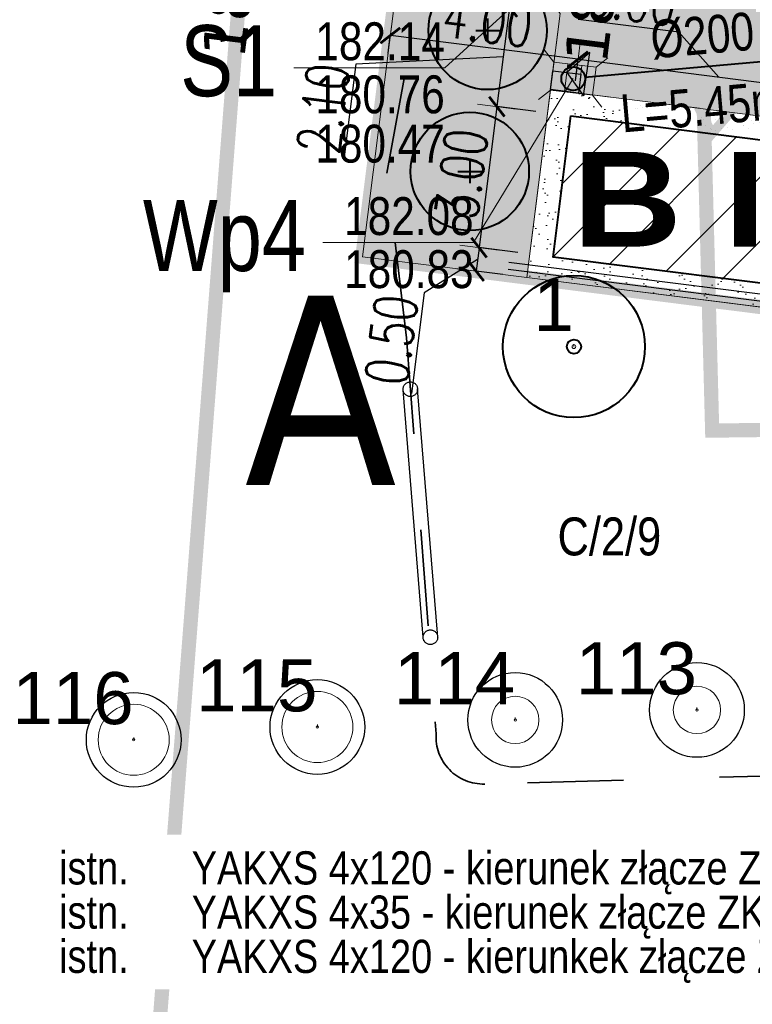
# Model space of a CAD drawing. Header units: millimetres. Extents: x 0 to 6566002, y 0 to 5716629.
# Tile 65 of 99: x 6564828 to 6564843, y 5715897 to 5715918. Entities that reach past the tile are written whole.
import ezdxf
from ezdxf import colors
from ezdxf.entities.mleader import LeaderData, LeaderLine
from ezdxf.enums import TextEntityAlignment as Align
from ezdxf.math import Vec2, Vec3

# ---------------------------------------------------------------- set-up
doc = ezdxf.new("R2010")
doc.units = ezdxf.units.MM
for name, pattern in [('CONTINOUS', [0]), ('DASHDOT', [25.4, 12.7, -6.35, 0, -6.35]), ('DASHED', [19.05, 12.7, -6.35]), ('JIS_02_1.0', [40.64, 20.32, -20.32])]:
    doc.linetypes.add(name, pattern=pattern)
for name, color, linetype, lineweight in [('!! KFC - IS - wpust', 64, 'Continuous', 15), ('!IS-KD_OPIS', 64, 'Continuous', 13), ('!IS-KS_OPIS RZĘDNYCH ET.2', 36, 'CONTINOUS', 9), ('!IS-W-OPIS RZĘDNYCH', 160, 'Continuous', 13), ('_DOO-inwentaryzacja', 108, 'Continuous', 18), ('IS-KD', 64, 'kd_LINE', 40), ('MBC_budynki', 70, 'Continuous', 40), ('MBC_krawezniki', 42, 'Continuous', 20), ('MBC_obszary', 143, 'Continuous', 5), ('MBC_opisy_PZT', 255, 'Continuous', 13), ('MBC_symbole', 255, 'Continuous', 13), ('MBC_szraf', 143, 'Continuous', 15), ('MBC_wymiar_ogolne', 133, 'Continuous', 13), ('MBC_zakres', 160, 'Continuous', 35), ('MBC_zakres_2', 160, 'Continuous', 35), ('pr_rzędne', 5, 'Continuous', 25), ('pr_wpust', 5, 'Continuous', 30), ('ps_obrzeze', 218, 'Continuous', 13), ('WZ PRZEPUSTY_nawadnianie', 150, 'Continuous', 25), ('WZ_drzewa_krzewy do zabezpieczenia podczas budowy', 94, 'Continuous', 40)]:
    doc.layers.add(name, color=color, linetype=linetype, lineweight=lineweight)
doc.layers.add('_DOO-gospodarka drzewostanem', color=7, linetype='Continuous', lineweight=30, true_color=0xff8f1f)
doc.layers.add('WZ DRZEWA PROJEKTOWANE_nasadzenia kompensacyjne', color=7, linetype='Continuous', lineweight=40, true_color=0x1ba2a7)
doc.layers.add('E-PRZEPUST', color=5, linetype='Continuous')
doc.layers.add('E-sieci_en_txt_GDDKiA', color=3, linetype='Continuous')
doc.styles.add('HB', font='isocpeui.ttf')
doc.styles.add('opis', font='tahoma.ttf', dxfattribs={"height": 8})
doc.styles.add('SIMPLEX', font='simplex.shx', dxfattribs={"width": 0.7})
doc.styles.get("Standard").update_dxf_attribs({"font": 'arial.ttf'})
doc.styles.add('Style-Verdana', font='verdana.ttf')
doc.styles.add('wr-ruska-mdcp4-ac-nowa_mapa$1$Style-Arial', font='arial.ttf')
doc.linetypes.add('kd_LINE', pattern='A,12.7,-5.08,["kd",HB,S=2.54,R=0,X=-3.5,Y=-1.27],-2.35', length=20.13)
doc.dimstyles.new('maadST', dxfattribs={"dimscale": 0.0075, "dimtxt": 120, "dimasz": 1, "dimexe": 0.25, "dimexo": 100, "dimgap": 15, "dimtad": 1, "dimrnd": 0.1, "dimzin": 0, "dimdsep": 46, "dimtxsty": 'SIMPLEX', "dimblk": 'MaadTick', "dimcen": 0, "dimdle": 0.2, "dimclrd": 256, "dimclre": 256, "dimclrt": 256, "dimadec": 0, "dimazin": 0, "dimtfac": 1, "dimtmove": 1, "dimatfit": 3, "dimldrblk": 'INTEGRAL', "dimfxl": 1, "dimtolj": 1, "dimtzin": 0, "dimarcsym": 0})
pattern_1 = [(217.5, (0, 0), (0.01600031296, -0.48941323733), [0, -0.38608, 0, -0.4318, 0, -0.41275]), (187.5, (0, 0), (-0.44952328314, -0.71682510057), [0, -0.20828, 0, -0.34798, 0, -0.13335]), (147.5, (0.3124, -4e-17), (-0.790992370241, -0.001437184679), [0, -0.127, 0, -0.4572, 0, -0.5969]), (137.5, (0.3124, -4e-17), (-0.76355645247, -0.222929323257), [0, -0.0635, 0, -0.29972, 0, -0.3429])]

# ---------------------------------------------------------------- blocks, each defined once
blk = doc.blocks.new('wpust_drog')
at = {"color": 0}
for p, q in [((-20, 10), (20, 10)), ((-20, -10), (20, -10))]:
    blk.add_line(p, q, dxfattribs=at)
for points in [[(-35, 45), (-20, 30), (-20, -30), (-35, -45)], [(35, 45), (20, 30), (20, -30), (35, -45)]]:
    blk.add_lwpolyline(points, dxfattribs=at)
blk.add_lwpolyline([(-20, -30), (20, -30), (20, 30), (-20, 30)], close=True, dxfattribs=at)
blk = doc.blocks.new('_Integral')
at = {"color": 0, "linetype": 'ByBlock', "lineweight": -2}
for centre, start, end in [((0.445, -0.091), 102, 168), ((-0.445, 0.091), 282, 348)]:
    blk.add_arc(centre, 0.454, start, end, dxfattribs=at)
blk = doc.blocks.new('MaadTick')
at = {"color": 0}
blk.add_line((0, -54.8), (0, 54.8), dxfattribs=at)
at = {"color": 0, "const_width": 7.5}
blk.add_lwpolyline([(25, 25), (-25, -25)], dxfattribs=at)
blk = doc.blocks.new('*D67')
at = {"layer": 'Defpoints', "color": 0, "transparency": 16777216}
for p in [(6564845.751, 5715916.175), (6564839.648, 5715915.728), (6564845.601, 5715914.977)]:
    blk.add_point(p, dxfattribs=at)
at = {"layer": 'MBC_wymiar_ogolne', "lineweight": -2, "transparency": 16777216}
for p, q in [((6564841.928, 5715917.495), (6564839.8, 5715917.764)), ((6564842.775, 5715916.55), (6564841.928, 5715917.495)), ((6564839.741, 5715916.472), (6564839.799, 5715916.927)), ((6564839.806, 5715916.924), (6564845.744, 5715916.176)), ((6564845.694, 5715915.722), (6564845.752, 5715916.177))]:
    blk.add_line(p, q, dxfattribs=at)
at = {"layer": 'MBC_wymiar_ogolne', "lineweight": -2, "transparency": 16777216, "xscale": 0.0075, "yscale": 0.0075, "zscale": 0.0075}
for p, rotation in [((6564839.799, 5715916.925), 172.81540194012), ((6564845.751, 5715916.175), 352.81540194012)]:
    blk.add_blockref('MaadTick', p, dxfattribs=dict(at, rotation=rotation))
at = {"layer": 'MBC_wymiar_ogolne', "transparency": 16777216, "insert": (6564840.934, 5715918.188), "char_height": 0.9, "attachment_point": 5, "rotation": 352.8154, "style": 'SIMPLEX'}
blk.add_mtext('\\A1;6.00', dxfattribs=at)
blk = doc.blocks.new('*D74')
at = {"layer": 'Defpoints', "color": 0, "transparency": 16777216}
for p in [(6564835.83, 5715917.426), (6564835.689, 5715916.308), (6564839.648, 5715915.728)]:
    blk.add_point(p, dxfattribs=at)
at = {"layer": 'MBC_wymiar_ogolne', "lineweight": -2, "transparency": 16777216}
for p, q in [((6564835.783, 5715917.052), (6564835.83, 5715917.428)), ((6564839.791, 5715916.926), (6564835.837, 5715917.425)), ((6564839.741, 5715916.472), (6564839.799, 5715916.927))]:
    blk.add_line(p, q, dxfattribs=at)
at = {"layer": 'MBC_wymiar_ogolne', "lineweight": -2, "transparency": 16777216, "xscale": 0.0075, "yscale": 0.0075, "zscale": 0.0075}
for p, rotation in [((6564835.83, 5715917.426), 172.8154019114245), ((6564839.799, 5715916.925), 352.8154019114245)]:
    blk.add_blockref('MaadTick', p, dxfattribs=dict(at, rotation=rotation))
at = {"layer": 'MBC_wymiar_ogolne', "transparency": 16777216, "insert": (6564837.885, 5715917.734), "char_height": 0.9, "attachment_point": 5, "rotation": 352.8154, "style": 'SIMPLEX'}
blk.add_mtext('\\A1;4.00', dxfattribs=at)
blk = doc.blocks.new('*D112')
at = {"layer": 'Defpoints', "color": 0, "transparency": 16777216}
for p in [(6564839.417, 5715917.894), (6564838.082, 5715915.925), (6564839.648, 5715915.728)]:
    blk.add_point(p, dxfattribs=at)
at = {"layer": 'MBC_wymiar_ogolne', "lineweight": -2, "transparency": 16777216}
for p, q in [((6564838.346, 5715918.021), (6564838.083, 5715915.933)), ((6564838.673, 5715917.988), (6564838.345, 5715918.029)), ((6564835.102, 5715916.82), (6564834.849, 5715914.811)), ((6564838.214, 5715916.977), (6564835.102, 5715916.82)), ((6564838.904, 5715915.822), (6564838.08, 5715915.926))]:
    blk.add_line(p, q, dxfattribs=at)
at = {"layer": 'MBC_wymiar_ogolne', "lineweight": -2, "transparency": 16777216, "xscale": 0.0075, "yscale": 0.0075, "zscale": 0.0075}
for p, rotation in [((6564838.347, 5715918.029), 82.81540142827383), ((6564838.082, 5715915.925), 262.8154014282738)]:
    blk.add_blockref('MaadTick', p, dxfattribs=dict(at, rotation=rotation))
at = {"layer": 'MBC_wymiar_ogolne', "transparency": 16777216, "insert": (6564834.417, 5715915.885), "char_height": 0.9, "attachment_point": 5, "rotation": 82.8154, "style": 'SIMPLEX'}
blk.add_mtext('\\A1;2.10', dxfattribs=at)
blk = doc.blocks.new('*D113')
at = {"layer": 'Defpoints', "color": 0, "transparency": 16777216}
for p in [(6564839.648, 5715915.728), (6564837.706, 5715912.949), (6564839.272, 5715912.751)]:
    blk.add_point(p, dxfattribs=at)
at = {"layer": 'MBC_wymiar_ogolne', "lineweight": -2, "transparency": 16777216}
for p, q in [((6564838.081, 5715915.918), (6564837.707, 5715912.956)), ((6564838.904, 5715915.822), (6564838.08, 5715915.926)), ((6564838.528, 5715912.845), (6564837.705, 5715912.949))]:
    blk.add_line(p, q, dxfattribs=at)
at = {"layer": 'MBC_wymiar_ogolne', "lineweight": -2, "transparency": 16777216, "xscale": 0.0075, "yscale": 0.0075, "zscale": 0.0075}
for p, rotation in [((6564838.082, 5715915.925), 82.81540142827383), ((6564837.706, 5715912.949), 262.8154014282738)]:
    blk.add_blockref('MaadTick', p, dxfattribs=dict(at, rotation=rotation))
at = {"layer": 'MBC_wymiar_ogolne', "transparency": 16777216, "insert": (6564837.336, 5715914.507), "char_height": 0.9, "attachment_point": 5, "rotation": 82.8154, "style": 'SIMPLEX'}
blk.add_mtext('\\A1;3.00', dxfattribs=at)
blk = doc.blocks.new('*D114')
at = {"layer": 'Defpoints', "color": 0, "transparency": 16777216}
for p in [(6564839.272, 5715912.751), (6564837.644, 5715912.453), (6564838.955, 5715912.288)]:
    blk.add_point(p, dxfattribs=at)
at = {"layer": 'MBC_wymiar_ogolne', "lineweight": -2, "transparency": 16777216}
for p, q in [((6564837.706, 5715912.941), (6564837.645, 5715912.46)), ((6564838.528, 5715912.845), (6564837.705, 5715912.949)), ((6564837.675, 5715912.701), (6564836.547, 5715911.998)), ((6564838.211, 5715912.381), (6564837.642, 5715912.453)), ((6564836.547, 5715911.998), (6564836.278, 5715909.87))]:
    blk.add_line(p, q, dxfattribs=at)
at = {"layer": 'MBC_wymiar_ogolne', "lineweight": -2, "transparency": 16777216, "xscale": 0.0075, "yscale": 0.0075, "zscale": 0.0075}
for p, rotation in [((6564837.706, 5715912.949), 82.81540142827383), ((6564837.644, 5715912.453), 262.8154014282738)]:
    blk.add_blockref('MaadTick', p, dxfattribs=dict(at, rotation=rotation))
at = {"layer": 'MBC_wymiar_ogolne', "transparency": 16777216, "insert": (6564835.854, 5715911.004), "char_height": 0.9, "attachment_point": 5, "rotation": 82.8154, "style": 'SIMPLEX'}
blk.add_mtext('\\A1;0.50', dxfattribs=at)
blk = doc.blocks.new('drzewo proj')
at = {"layer": 'WZ DRZEWA PROJEKTOWANE_nasadzenia kompensacyjne', "color": 0}
for points in [[(6564848.497, 5715868.085), (6564848.497, 5715867.585)], [(6564848.247, 5715867.835), (6564848.747, 5715867.835)]]:
    blk.add_lwpolyline(points, dxfattribs=at)
blk.add_circle((6564848.497, 5715867.835), 1.25, dxfattribs=at)
blk = doc.blocks.new('*U117')
for q in [(0, 0.05), (0, 0.05), (0, 0)]:
    blk.add_line((0, 0), q)
for radius in [1.5, 0.0398]:
    blk.add_circle((0, 0), radius)
blk = doc.blocks.new('*U290')
for q in [(0, 0.05), (0, 0.05), (0, 0)]:
    blk.add_line((0, 0), q)
for radius in [0.5, 0.0239]:
    blk.add_circle((0, 0), radius)
blk = doc.blocks.new('*U291')
for q in [(0, 0.05), (0, 0.05), (0, 0)]:
    blk.add_line((0, 0), q)
for radius in [0.5, 0.0239]:
    blk.add_circle((0, 0), radius)
blk = doc.blocks.new('*U292')
for q in [(0, 0.05), (0, 0.05), (0, 0)]:
    blk.add_line((0, 0), q)
for radius in [0.75, 0.0239]:
    blk.add_circle((0, 0), radius)
blk = doc.blocks.new('*U293')
for q in [(0, 0.05), (0, 0.05), (0, 0)]:
    blk.add_line((0, 0), q)
for radius in [0.75, 0.0239]:
    blk.add_circle((0, 0), radius)

msp = doc.modelspace()

# ---------------------------------------------------------------- hatches: boundary and pattern name
at = {"layer": 'MBC_szraf'}
h = msp.add_hatch(dxfattribs=at)
h.set_pattern_fill('GOST_GLASS', color=64, scale=0.1, angle=180)
h.set_pattern_definition([(217.8154, (6564851.5972, 5715920.57143), (-0.841866, 0.1061225), [0.5, -0.7]), (217.8154, (6564851.38676, 5715920.59797), (-0.841866, 0.1061225), [0.2, -1]), (217.8154, (6564851.5707, 5715920.36097), (-0.841866, 0.1061225), [0.2, -1])])
h.paths.add_polyline_path([(6564879.763, 5715911.175), (6564879.481, 5715908.937), (6564891.437, 5715909.385), (6564891.628, 5715911), (6564886.668, 5715911.625), (6564886.504, 5715910.325)])
h.paths.add_polyline_path([(6564846.159, 5715915.411), (6564845.659, 5715911.442), (6564868.704, 5715908.537), (6564877.253, 5715908.854), (6564877.58, 5715911.45)])
edge = h.paths.add_edge_path()
edge.add_line((6564839.417, 5715917.894), (6564837.249, 5715920.687))
edge.add_line((6564837.249, 5715920.687), (6564839.5, 5715938.545))
edge.add_line((6564839.5, 5715938.545), (6564842.293, 5715940.713))
edge.add_line((6564842.293, 5715940.713), (6564843.356, 5715949.146))
edge.add_line((6564843.356, 5715949.146), (6564840.213, 5715949.543))
edge.add_arc((6564851.909, 5715940.301), 14.906, 141.6866, 144.249)
edge.add_line((6564839.811, 5715949.011), (6564835.241, 5715912.756))
edge.add_line((6564835.241, 5715912.756), (6564838.714, 5715912.318))
edge.add_line((6564838.714, 5715912.318), (6564839.417, 5715917.894))
edge = h.paths.add_edge_path()
edge.add_line((6564855.758, 5715947.583), (6564855.133, 5715942.622))
edge.add_arc((6564855.758, 5715947.583), 5, 262.8154, 352.8154)
edge.add_line((6564860.719, 5715946.958), (6564855.758, 5715947.583))
edge = h.paths.add_edge_path()
edge.add_arc((6564856.033, 5715949.766), 5, 13.9156, 82.8154)
edge.add_line((6564856.659, 5715954.727), (6564853.848, 5715955.081))
edge.add_arc((6564851.909, 5715940.301), 14.906, 82.5263, 121.066)
edge.add_line((6564844.217, 5715953.07), (6564860.887, 5715950.968))
at = {"layer": 'MBC_szraf', "true_color": 0x636466, "transparency": 33554687}
h = msp.add_hatch(dxfattribs=at)
h.set_pattern_fill('DOTS', color=251, scale=0.3)
edge = h.paths.add_edge_path()
edge.add_line((6564890.021, 5715938.225), (6564890.646, 5715943.185))
edge.add_line((6564890.646, 5715943.185), (6564890.921, 5715945.368))
edge.add_arc((6564895.882, 5715944.743), 5, 82.8154, 172.8154, ccw=False)
edge.add_line((6564896.507, 5715949.703), (6564887.889, 5715950.79))
edge.add_arc((6564887.82, 5715950.295), 0.5, -29.8834, 82.0755, ccw=False)
edge.add_arc((6564895.911, 5715944.735), 9.319, 145.2621, 172.7932)
edge.add_line((6564886.666, 5715945.904), (6564886.391, 5715943.722))
edge.add_arc((6564881.43, 5715944.347), 5, 262.8154, 352.8154, ccw=False)
edge.add_line((6564880.805, 5715939.386), (6564866.716, 5715941.162))
edge.add_line((6564866.716, 5715941.162), (6564864.335, 5715941.462))
edge.add_line((6564864.335, 5715941.462), (6564865.235, 5715948.606))
edge.add_arc((6564856.033, 5715949.766), 9.275, 352.8154, 380.2166)
edge.add_arc((6564865.206, 5715953.144), 0.5, 82.7802, 200.2166, ccw=False)
edge.add_line((6564865.269, 5715953.64), (6564856.659, 5715954.727))
edge.add_arc((6564856.033, 5715949.766), 5, -7.1846, 82.8154, ccw=False)
edge.add_line((6564860.994, 5715949.141), (6564860.719, 5715946.958))
edge.add_arc((6564855.758, 5715947.583), 5, 262.8154, 352.8154, ccw=False)
edge.add_line((6564855.133, 5715942.622), (6564842.731, 5715944.186))
edge.add_line((6564842.731, 5715944.186), (6564842.293, 5715940.713))
edge.add_line((6564842.293, 5715940.713), (6564839.417, 5715917.894))
edge.add_line((6564839.417, 5715917.894), (6564839.214, 5715916.287))
edge.add_line((6564839.214, 5715916.287), (6564846.159, 5715915.411))
edge.add_line((6564846.159, 5715915.411), (6564877.58, 5715911.45))
edge.add_line((6564877.58, 5715911.45), (6564879.763, 5715911.175))
edge.add_line((6564879.763, 5715911.175), (6564886.504, 5715910.325))
edge.add_line((6564886.504, 5715910.325), (6564886.668, 5715911.625))
edge.add_line((6564886.668, 5715911.625), (6564887.918, 5715921.547))
edge.add_line((6564887.918, 5715921.547), (6564888.031, 5715922.439))
edge.add_line((6564888.031, 5715922.439), (6564888.343, 5715924.92))
edge.add_line((6564888.343, 5715924.92), (6564888.457, 5715925.823))
edge.add_line((6564888.457, 5715925.823), (6564890.021, 5715938.225))
edge = h.paths.add_edge_path(flags=16)
edge.add_line((6564877.569, 5715933.747), (6564850.414, 5715937.17))
edge.add_arc((6564849.801, 5715932.158), 5.049, 83.0282, 166.577)
edge.add_line((6564844.89, 5715933.33), (6564844.062, 5715926.762))
edge.add_arc((6564851.503, 5715925.824), 7.5, 172.8154, 262.8154)
edge.add_line((6564850.565, 5715918.383), (6564876.53, 5715915.11))
edge.add_arc((6564877.155, 5715920.071), 5, 262.8154, 352.8154)
edge.add_line((6564882.116, 5715919.446), (6564883.257, 5715928.494))
edge.add_arc((6564878.209, 5715928.577), 5.049, 359.0538, 442.6026)
edge.add_arc((6564856.328, 5715760.048), 174.992, 82.60258, 83.02822)
edge = h.paths.add_edge_path()
edge.add_line((6564900.184, 5715949.24), (6564899.872, 5715946.76))
edge.add_arc((6564897.391, 5715947.072), 2.5, 352.8154, 442.8133)
edge.add_line((6564897.704, 5715949.553), (6564900.184, 5715949.24))
at = {"layer": 'MBC_szraf', "transparency": 33554559}
h = msp.add_hatch(dxfattribs=at)
h.set_pattern_fill('AR-SAND', color=210, scale=0.01, angle=180)
h.set_pattern_definition(pattern_1)
h.paths.add_polyline_path([(6564881.43, 5715944.347), (6564867.143, 5715946.148), (6564866.518, 5715941.187), (6564880.805, 5715939.386)])
h.paths.add_polyline_path([(6564842.293, 5715940.713), (6564839.5, 5715938.545), (6564837.249, 5715920.687), (6564839.417, 5715917.894)])
h.paths.add_polyline_path([(6564855.758, 5715947.583), (6564843.356, 5715949.146), (6564842.731, 5715944.186), (6564855.133, 5715942.622)])
edge = h.paths.add_edge_path()
edge.add_line((6564852.894, 5715936.857), (6564850.414, 5715937.17))
edge.add_arc((6564849.801, 5715932.158), 5.049, 83.0282, 166.577)
edge.add_line((6564844.89, 5715933.33), (6564844.062, 5715926.762))
edge.add_arc((6564851.503, 5715925.824), 7.5, 172.8154, 262.8154)
edge.add_line((6564850.565, 5715918.383), (6564873.97, 5715915.433))
edge.add_line((6564873.97, 5715915.433), (6564871.803, 5715918.226))
edge.add_line((6564871.803, 5715918.226), (6564850.878, 5715920.864))
edge.add_arc((6564851.503, 5715925.824), 5, 172.8154, 262.8154, ccw=False)
edge.add_line((6564846.543, 5715926.45), (6564847.371, 5715933.018))
edge.add_arc((6564852.281, 5715931.846), 5.049, 83.0282, 166.577, ccw=False)
h = msp.add_hatch(dxfattribs=at)
h.set_pattern_fill('AR-SAND', color=210, scale=0.01, angle=180)
h.set_pattern_definition(pattern_1)
h.paths.add_polyline_path([(6564846.159, 5715915.411), (6564839.214, 5715916.287), (6564838.714, 5715912.318), (6564845.659, 5715911.442)])
h.paths.add_polyline_path([(6564845.601, 5715914.977), (6564845.225, 5715912.001), (6564839.272, 5715912.751), (6564839.648, 5715915.728)], flags=16)
edge = h.paths.add_edge_path()
edge.add_line((6564851.414, 5715920.796), (6564850.878, 5715920.864))
edge.add_arc((6564851.503, 5715925.824), 5, 192.0837, 262.8159, ccw=False)
edge.add_line((6564846.614, 5715924.778), (6564852.131, 5715924.082))
edge.add_line((6564852.131, 5715924.082), (6564852.004, 5715923.08))
edge.add_line((6564852.004, 5715923.08), (6564851.707, 5715923.118))
edge.add_line((6564851.707, 5715923.118), (6564851.414, 5715920.796))
at = {"layer": 'MBC_szraf'}
h = msp.add_hatch(dxfattribs=at)
h.set_pattern_fill('ANSI31', color=251, scale=0.3, angle=180)
h.paths.add_polyline_path([(6564839.648, 5715915.728), (6564845.601, 5715914.977), (6564845.225, 5715912.001), (6564839.272, 5715912.751)])

# ---------------------------------------------------------------- linework, layer by layer
at = {"layer": '!IS-KD_OPIS'}
msp.add_lwpolyline([(6564839.695, 5715916.516), (6564837.591, 5715913.055), (6564834.405, 5715913.055)], dxfattribs=at)
at = {"layer": '!IS-KS_OPIS RZĘDNYCH ET.2'}
msp.add_lwpolyline([(6564841.79, 5715921.12), (6564836.982, 5715916.745), (6564833.796, 5715916.745)], dxfattribs=at)
at = {"color": 0, "linetype": 'JIS_02_1.0', "lineweight": 35, "ltscale": 0.1}
for p, q in [((6564835.756, 5715914.52), (6564836.57, 5715918.939)), ((6564836.174, 5715911.043), (6564835.756, 5715914.52)), ((6564836.174, 5715911.043), (6564836.798, 5715902.686)), ((6564938.254, 5715904.485), (6564837.825, 5715901.627))]:
    msp.add_line(p, q, dxfattribs=at)
at = {"color": 0, "linetype": 'JIS_02_1.0', "lineweight": 35}
msp.add_arc((6564837.797, 5715902.626), 1, 176.558, 271.6304, dxfattribs=at)
at = {"layer": '_DOO-gospodarka drzewostanem'}
for centre in [(6564842.31, 5715903.19), (6564838.47, 5715902.98), (6564834.29, 5715902.83)]:
    msp.add_circle(centre, 1, dxfattribs=at)
at = {"layer": 'E-PRZEPUST', "linetype": 'DASHED'}
for p, q in [((6564836.524, 5715904.725), (6564836.102, 5715909.947)), ((6564836.832, 5715904.725), (6564836.409, 5715909.972))]:
    msp.add_line(p, q, dxfattribs=at)
for centre in [(6564836.255, 5715909.96), (6564836.678, 5715904.725)]:
    msp.add_circle(centre, 0.154, dxfattribs=at)
at = {"layer": 'IS-KD', "linetype": 'ByBlock', "ltscale": 0.3}
msp.add_line((6564844.533, 5715916.951), (6564839.944, 5715916.538), dxfattribs=at)
msp.add_circle((6564839.695, 5715916.516), 0.25, dxfattribs=at)
at = {"layer": 'MBC_budynki'}
msp.add_lwpolyline([(6564839.648, 5715915.728), (6564845.601, 5715914.977), (6564845.225, 5715912.001), (6564839.272, 5715912.751)], close=True, dxfattribs=at)
at = {"layer": 'MBC_krawezniki'}
msp.add_lwpolyline([(6564860.719, 5715946.958, -0.414214), (6564855.133, 5715942.622), (6564855.758, 5715947.583), (6564843.356, 5715949.146), (6564842.293, 5715940.713), (6564839.5, 5715938.545), (6564837.249, 5715920.687), (6564839.417, 5715917.894), (6564839.214, 5715916.287), (6564838.714, 5715912.318), (6564845.659, 5715911.442), (6564846.159, 5715915.411), (6564877.58, 5715911.45)], format="xyb", dxfattribs=at)
at = {"layer": 'MBC_krawezniki', "color": 160, "linetype": 'DASHED', "ltscale": 0.1}
msp.add_lwpolyline([(6564839.214, 5715916.287), (6564846.159, 5715915.411)], dxfattribs=at)
at = {"layer": 'MBC_obszary'}
for points in [[(6564835.241, 5715912.756), (6564839.811, 5715949.011)], [(6564839.417, 5715917.894), (6564838.714, 5715912.318), (6564868.704, 5715908.537)], [(6564846.159, 5715915.411), (6564839.214, 5715916.287)], [(6564838.714, 5715912.318), (6564835.241, 5715912.756)]]:
    msp.add_lwpolyline(points, dxfattribs=at)
at = {"layer": 'MBC_symbole', "color": 160, "const_width": 0.2}
msp.add_lwpolyline([(6564843.804, 5715916.716), (6564842.624, 5715915.353), (6564841.82, 5715916.966)], close=True, dxfattribs=at)
at = {"layer": 'MBC_zakres', "color": 12, "linetype": 'DASHDOT', "ltscale": 0.1, "const_width": 0.3}
msp.add_lwpolyline([(6564853.848, 5715955.081, 0.276263), (6564839.811, 5715949.011), (6564835.241, 5715912.756), (6564868.704, 5715908.537), (6564895.177, 5715909.518), (6564900.184, 5715949.24)], format="xyb", close=True, dxfattribs=at)
at = {"layer": 'pr_rzędne', "color": 5, "flags": 128}
msp.add_lwpolyline([(6564839.562, 5715916.646), (6564839.914, 5715916.152), (6564840.044, 5715917.071), (6564839.562, 5715916.646)], close=True, dxfattribs=at)
at = {"layer": 'pr_wpust', "flags": 128}
msp.add_lwpolyline([(6564839.214, 5715916.287), (6564839.264, 5715916.683), (6564839.859, 5715916.608), (6564839.809, 5715916.211), (6564839.214, 5715916.287)], close=True, dxfattribs=at)
at = {"layer": 'ps_obrzeze', "flags": 128}
msp.add_lwpolyline([(6564839.214, 5715916.287), (6564838.714, 5715912.318), (6564845.659, 5715911.442), (6564846.159, 5715915.411)], dxfattribs=at)
at = {"layer": 'WZ PRZEPUSTY_nawadnianie'}
for points in [[(6564846.275, 5715911.636), (6564838.338, 5715912.637)], [(6564846.256, 5715911.487), (6564838.319, 5715912.488)]]:
    msp.add_lwpolyline(points, dxfattribs=at)
at = {"layer": 'WZ_drzewa_krzewy do zabezpieczenia podczas budowy'}
for radius in [1.5, 0.15]:
    msp.add_circle((6564839.71, 5715910.86), radius, dxfattribs=at)

# ---------------------------------------------------------------- block references
at = {"layer": '!! KFC - IS - wpust', "xscale": -0.01500000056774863, "yscale": 0.01500000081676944, "zscale": 0.015, "rotation": 83.14648625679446}
msp.add_blockref('wpust_drog', (6564839.695, 5715916.516), dxfattribs=at)
at = {"layer": '_DOO-inwentaryzacja'}
ref = msp.add_blockref('*U117', (6564839.71, 5715910.86), dxfattribs=at)
ref.add_attrib('NR', '1', dxfattribs={"layer": '0', "height": 1.1, "style": 'wr-ruska-mdcp4-ac-nowa_mapa$1$Style-Arial'}).set_placement((6564839.71, 5715910.86), align=Align.BOTTOM_RIGHT)
ref = msp.add_blockref('*U290', (6564842.31, 5715903.19), dxfattribs=at)
ref.add_attrib('NR', '113', dxfattribs={"layer": '0', "height": 1.1, "style": 'wr-ruska-mdcp4-ac-nowa_mapa$1$Style-Arial'}).set_placement((6564842.31, 5715903.19), align=Align.BOTTOM_RIGHT)
ref = msp.add_blockref('*U291', (6564838.47, 5715902.98), dxfattribs=at)
ref.add_attrib('NR', '114', dxfattribs={"layer": '0', "height": 1.1, "style": 'wr-ruska-mdcp4-ac-nowa_mapa$1$Style-Arial'}).set_placement((6564838.47, 5715902.98), align=Align.BOTTOM_RIGHT)
ref = msp.add_blockref('*U292', (6564834.29, 5715902.83), dxfattribs=at)
ref.add_attrib('NR', '115', dxfattribs={"layer": '0', "height": 1.1, "style": 'wr-ruska-mdcp4-ac-nowa_mapa$1$Style-Arial'}).set_placement((6564834.29, 5715902.83), align=Align.BOTTOM_RIGHT)
at = {"layer": 'WZ DRZEWA PROJEKTOWANE_nasadzenia kompensacyjne'}
for p in [(-10.611, 49.699), (-10.986, 46.723)]:
    msp.add_blockref('drzewo proj', p, dxfattribs=at)

# ---------------------------------------------------------------- texts
at = {"layer": '!IS-KD_OPIS', "width": 0.8}
for s, p in [('%%C200', (6564841.368, 5715916.94)), ('L=5.45m', (6564840.734, 5715915.379))]:
    msp.add_text(s, height=0.8, rotation=5, dxfattribs=at).set_placement(p)
for s, height, p in [('Wp4', 1.5, (6564834.051, 5715912.455)), ('182.08', 0.8, (6564837.591, 5715913.215)), ('180.83', 0.8, (6564837.591, 5715912.095))]:
    msp.add_text(s, height=height, dxfattribs=at).set_placement(p, align=Align.RIGHT)
at = {"layer": '!IS-KS_OPIS RZĘDNYCH ET.2', "width": 0.8}
for s, height, p in [('S1', 1.5, (6564833.442, 5715916.145)), ('182.14', 0.8, (6564836.982, 5715916.905)), ('180.76', 0.8, (6564836.982, 5715915.785)), ('180.47', 0.8, (6564836.982, 5715914.745))]:
    msp.add_text(s, height=height, dxfattribs=at).set_placement(p, align=Align.RIGHT)
at = {"layer": 'E-sieci_en_txt_GDDKiA', "insert": (6564839.365, 5715907.253), "char_height": 0.8, "width": 0.81113, "attachment_point": 1}
msp.add_mtext('{\\fArial Narrow|b0|i0|c0|p34;C\\fArial Narrow|b0|i0|c238|p34;/2/9}', dxfattribs=at)
at = {"layer": 'MBC_opisy_PZT', "insert": (6564840.726, 5715913.97), "char_height": 2, "attachment_point": 5}
msp.add_mtext_dynamic_manual_height_columns('\\pi-6,l8,t8;{\\fArial Black|b0|i0|c238|p34;B I}', width=8.201, gutter_width=0.125, heights=[0], dxfattribs=at)
at = {"layer": 'MBC_zakres', "color": 160, "insert": (6564832.745, 5715911.936), "char_height": 4, "attachment_point": 1, "style": 'opis'}
msp.add_mtext_dynamic_manual_height_columns('A', width=4.8161, gutter_width=5, heights=[0], dxfattribs=at)
at = {"layer": 'pr_rzędne', "color": 5, "style": 'Style-Verdana'}
for s, p in [('182,08/20', (6564831.849, 5715917.02)), ('182,08', (6564839.505, 5715916.913))]:
    msp.add_text(s, height=0.9, rotation=82.8154, dxfattribs=at).set_placement(p, align=Align.TOP_LEFT)

# ---------------------------------------------------------------- dimensions: what is measured, and where the dimension line sits
at = {"layer": 'MBC_wymiar_ogolne'}
for base, p1, p2, angle, picture, middle, dimtype in [((6564845.751, 5715916.175), (6564839.648, 5715915.728), (6564845.601, 5715914.977), 352.8154, '*D67', (6564841.816, 5715917.51), 161), ((6564838.082, 5715915.925), (6564839.417, 5715917.894), (6564839.648, 5715915.728), 262.8154, '*D112', (6564835.088, 5715916.708), 160), ((6564837.644, 5715912.453), (6564839.272, 5715912.751), (6564838.955, 5715912.288), 262.8154, '*D114', (6564836.533, 5715911.886), 160)]:
    dim = msp.add_linear_dim(base=base, p1=p1, p2=p2, angle=angle, dimstyle='maadST', dxfattribs=at)
    dim.commit()
    dim.dimension.update_dxf_attribs({"geometry": picture, "text_midpoint": middle, "dimtype": dimtype})
for base, p2, angle, picture, middle in [((6564835.83, 5715917.426), (6564835.689, 5715916.308), 172.8154, '*D74', (6564837.885, 5715917.734)), ((6564837.706, 5715912.949), (6564839.272, 5715912.751), 262.8154, '*D113', (6564837.336, 5715914.507))]:
    dim = msp.add_linear_dim(base=base, p1=(6564839.648, 5715915.728), p2=p2, angle=angle, dimstyle='maadST', dxfattribs=at)
    dim.commit()
    dim.dimension.update_dxf_attribs({"geometry": picture, "text_midpoint": middle})

# ---------------------------------------------------------------- leaders
at = {"layer": '!IS-W-OPIS RZĘDNYCH'}
ml = msp.add_multileader_mtext('Standard', dxfattribs=at)
ml.set_content('{\\C5;STUDNIA WODOMIERZOWA}', color=256)
ml.set_leader_properties()
ml.build(insert=Vec2(0, 0))
ml.multileader.update_dxf_attribs({"has_text_frame": 1, "text_left_attachment_type": 2, "text_right_attachment_type": 2, "dogleg_length": 0.288, "arrow_head_size": 0.5})
ctx = ml.context
ctx.base_point, ctx.char_height, ctx.arrow_head_size, ctx.landing_gap_size, ctx.plane_origin = Vec3(6564820.407, 5715943.264), 0.8, 0.5, 0.104, Vec3(6564830.685, 5715951.059)
ctx.left_attachment, ctx.right_attachment, ctx.text_align_type, ctx.attachment_type = 2, 2, 1, 1
notes = []
notes.append((ctx, [(0, (0, 0, 0), (0, 0), (1, 0), 1, [])]))
ctx.mtext.insert, ctx.mtext.width, ctx.mtext.alignment, ctx.mtext.flow_direction = Vec3(6564825.378, 5715944.351), 7.02417, 2, 5
ctx.mtext.has_bg_fill, ctx.mtext.bg_color, ctx.mtext.bg_scale_factor, ctx.mtext.bg_transparency, ctx.mtext.use_window_bg_color = 1, -1073741824, 1, 0, 1
for ctx, leaders in notes:
    for number, flags, end, landing, length, lines in leaders:
        leader = LeaderData()
        leader.index, (leader.has_last_leader_line, leader.has_dogleg_vector, leader.attachment_direction) = number, flags
        leader.last_leader_point, leader.dogleg_vector, leader.dogleg_length = Vec3(end), Vec3(landing), length
        for number, points, colour, breaks in lines:
            line = LeaderLine()
            line.index, line.vertices, line.color, line.breaks = number, Vec3.list(points), colors.encode_raw_color(colour), breaks
            leader.lines.append(line)
        ctx.leaders.append(leader)

# ---------------------------------------------------------------- next in the draw order: linework, layer by layer
at = {"layer": '_DOO-gospodarka drzewostanem'}
msp.add_circle((6564830.41, 5715902.56), 1, dxfattribs=at)
at = {"layer": 'MBC_zakres_2', "color": 210, "linetype": 'DASHDOT', "ltscale": 0.1, "const_width": 0.3}
msp.add_lwpolyline([(6564760.922, 5715982.52), (6564843.177, 5715976.135), (6564849.786, 5715957.37), (6564841.972, 5715934.274), (6564842.631, 5715909.087), (6565027.21, 5715911.289), (6565027.21, 5715887.144), (6565012.29, 5715886.609), (6565012.29, 5715897.814), (6564830.885, 5715895.649), (6564835.855, 5715959.669), (6564759.608, 5715965.588), (6564760.922, 5715982.522)], dxfattribs=at)

# ---------------------------------------------------------------- next in the draw order: block references
at = {"layer": '_DOO-inwentaryzacja'}
ref = msp.add_blockref('*U293', (6564830.41, 5715902.56), dxfattribs=at)
ref.add_attrib('NR', '116', dxfattribs={"layer": '0', "height": 1.1, "style": 'wr-ruska-mdcp4-ac-nowa_mapa$1$Style-Arial'}).set_placement((6564830.41, 5715902.56), align=Align.BOTTOM_RIGHT)

# ---------------------------------------------------------------- next in the draw order: leaders
at = {"layer": 'E-sieci_en_txt_GDDKiA'}
ml = msp.add_multileader_mtext('Standard', dxfattribs=at)
ml.set_content('{\\fArial Narrow|b0|i0|c238|p34;istn.^IYAKXS 4x120 - kierunek złącze ZK/E\\Pistn.^IYAKXS 4x35 - kierunek złącze ZK/G\\Pistn.^IYAKXS 4x120 - kierunkek złącze ZK/I }', color=256)
ml.set_leader_properties()
ml.set_arrow_properties(name='INTEGRAL')
ml.build(insert=Vec2(0, 0))
ml.multileader.update_dxf_attribs({"dogleg_length": 1, "arrow_head_size": 1})
ctx = ml.context
ctx.base_point, ctx.char_height, ctx.arrow_head_size, ctx.landing_gap_size, ctx.plane_origin = Vec3(6564828.335, 5715899.755), 0.7, 1, 0.5, Vec3(6564844.287, 5715903.138)
notes = []
notes.append((ctx, [(1, (1, 1, 0), (6564846.479, 5715899.755), (-1, 0), 1, [(1, [(6564850.321, 5715908.923)], 0, [])])]))
ctx.mtext.insert, ctx.mtext.line_spacing_factor, ctx.mtext.flow_direction = Vec3(6564828.835, 5715900.206), 0.8, 5
ctx.mtext.has_bg_fill, ctx.mtext.bg_color, ctx.mtext.bg_scale_factor, ctx.mtext.bg_transparency, ctx.mtext.use_window_bg_color = 1, -1027028792, 1.5, 0, 1
for ctx, leaders in notes:
    for number, flags, end, landing, length, lines in leaders:
        leader = LeaderData()
        leader.index, (leader.has_last_leader_line, leader.has_dogleg_vector, leader.attachment_direction) = number, flags
        leader.last_leader_point, leader.dogleg_vector, leader.dogleg_length = Vec3(end), Vec3(landing), length
        for number, points, colour, breaks in lines:
            line = LeaderLine()
            line.index, line.vertices, line.color, line.breaks = number, Vec3.list(points), colors.encode_raw_color(colour), breaks
            leader.lines.append(line)
        ctx.leaders.append(leader)

doc.saveas('drawing.dxf')
